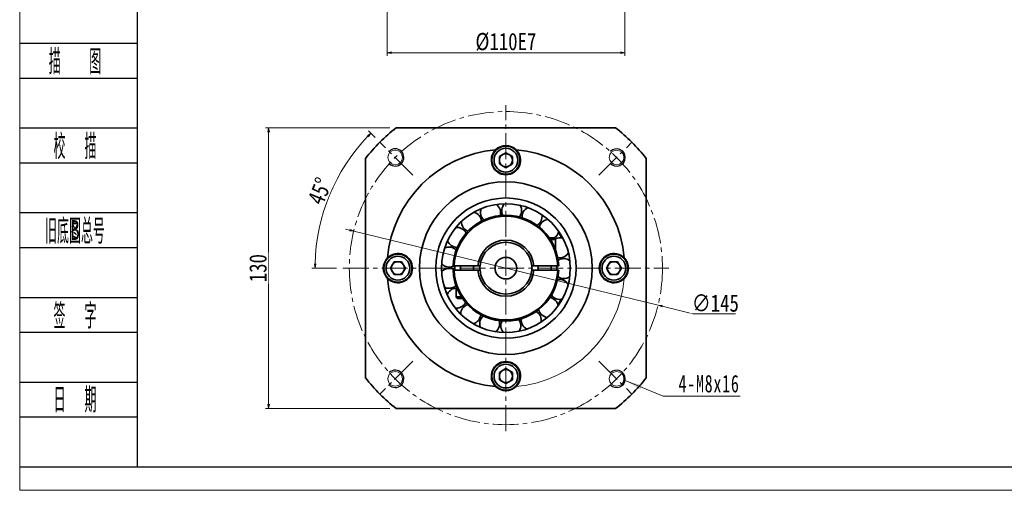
# Model space of a CAD drawing. Header units: millimetres. Extents: x 11 to 931, y 0 to 647.
# Tile 1 of 5: x 15 to 471, y 0 to 218. Entities that reach past the tile are written whole.
import ezdxf
from ezdxf.enums import TextEntityAlignment as Align

# ---------------------------------------------------------------- set-up
doc = ezdxf.new("R2010")
doc.units = ezdxf.units.MM
doc.linetypes.add('点画线', pattern=[18, 12, -2, 2, -2])
doc.layers.add('2细线层', color=4, linetype='Continuous')
doc.layers.add('6文字层', color=3, linetype='Continuous')
for name, color, linetype, lineweight in [('中心线层', 1, '点画线', 18), ('图框_外框线', 7, 'Continuous', 18), ('尺寸线层', 3, 'Continuous', 18), ('粗实线层', 7, 'Continuous', 35)]:
    doc.layers.add(name, color=color, linetype=linetype, lineweight=lineweight)
doc.styles.add('PC_TEXTSTYLE', font='ISOCP.SHX', dxfattribs={"width": 0.707, "bigfont": 'GBCBIG.SHX'})
doc.styles.get("Standard").update_dxf_attribs({"font": 'SimSun.ttf'})
doc.styles.add('宋体', font='SimSun.ttf', dxfattribs={"width": 0.8})
doc.styles.add('标准', font='SimSun.ttf', dxfattribs={"width": 0.667})
doc.dimstyles.new('A水平标注$0', dxfattribs={"dimtxt": 3.5, "dimasz": 2, "dimexe": 1.5, "dimexo": 3, "dimgap": 1.1, "dimtad": 1, "dimtoh": 1, "dimdec": 4, "dimdsep": 46, "dimtxsty": '宋体', "dimblk": 'OPEN', "dimcen": 3, "dimclrd": 3, "dimclre": 3, "dimclrt": 6, "dimadec": 0, "dimazin": 0, "dimtm": 1e-09, "dimtfac": 1, "dimtdec": 4, "dimtix": 1, "dimtmove": 0, "dimatfit": 3, "dimldrblk": 'OPEN', "dimfxl": 0, "dimlwd": 13, "dimlwe": 13, "dimarcsym": 0})

# ---------------------------------------------------------------- blocks, each defined once
blk = doc.blocks.new('_Open')
at = {"color": 0, "linetype": 'ByBlock', "lineweight": -2}
for p, q in [((-1, 0.17), (0, 0)), ((-1, -0.17), (0, 0)), ((0, 0), (-1, 0))]:
    blk.add_line(p, q, dxfattribs=at)
blk = doc.blocks.new('*D11')
at = {"layer": 'Defpoints', "color": 0, "transparency": 16777216}
for p in [(189.09, 167.89), (130.05, 37.89), (189.09, 37.89)]:
    blk.add_point(p, dxfattribs=at)
at = {"layer": '尺寸线层', "color": 3, "lineweight": 13, "transparency": 16777216}
for p, q in [((186.09, 167.89), (128.55, 167.89)), ((130.05, 165.89), (130.05, 39.89)), ((186.09, 37.89), (128.55, 37.89))]:
    blk.add_line(p, q, dxfattribs=at)
at = {"layer": '尺寸线层', "color": 3, "lineweight": 13, "transparency": 16777216, "xscale": 2, "yscale": 2, "zscale": 2}
for p, rotation in [((130.05, 167.89), 90), ((130.05, 37.89), 270)]:
    blk.add_blockref('_Open', p, dxfattribs=dict(at, rotation=rotation))
at = {"layer": '尺寸线层', "color": 6, "transparency": 16777216, "insert": (125.14, 102.89), "char_height": 8, "attachment_point": 5, "rotation": 90, "style": '宋体', "bg_fill": 3, "box_fill_scale": 1.1, "bg_fill_color": 257, "bg_fill_transparency": 0}
blk.add_mtext('130', dxfattribs=at)
blk = doc.blocks.new('*D12')
at = {"layer": 'Defpoints', "color": 0, "transparency": 16777216}
for p in [(181.56, 161.23), (197.04, 145.75), (164.4, 102.89), (315.4, 102.89)]:
    blk.add_point(p, dxfattribs=at)
at = {"layer": '尺寸线层', "color": 3, "lineweight": 13, "transparency": 16777216}
for p, q in [((179.44, 163.35), (176.35, 166.44)), ((161.4, 102.89), (150.03, 102.89))]:
    blk.add_line(p, q, dxfattribs=at)
blk.add_arc((239.9, 102.89), 88.37, 136.2968, 178.7032, dxfattribs=at)
at = {"layer": '尺寸线层', "color": 3, "lineweight": 13, "transparency": 16777216, "xscale": 2, "yscale": 2, "zscale": 2}
for p, rotation in [((177.41, 165.38), 45.64838103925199), ((151.53, 102.89), 269.3516189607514)]:
    blk.add_blockref('_Open', p, dxfattribs=dict(at, rotation=rotation))
at = {"layer": '尺寸线层', "color": 6, "transparency": 16777216, "insert": (153.76, 138.57), "char_height": 8, "attachment_point": 5, "rotation": 67.5, "style": '宋体', "bg_fill": 3, "box_fill_scale": 1.1, "bg_fill_color": 257, "bg_fill_transparency": 0}
blk.add_mtext('45%%d', dxfattribs=at)
at = {"layer": 'Defpoints', "color": 0, "transparency": 16777216}
blk.add_point((158.26, 136.71), dxfattribs=at)
blk = doc.blocks.new('*D13')
at = {"layer": 'Defpoints', "color": 0, "transparency": 16777216}
for p in [(169.46, 120.07), (310.33, 85.71)]:
    blk.add_point(p, dxfattribs=at)
at = {"layer": '尺寸线层', "color": 3, "lineweight": 13, "transparency": 16777216}
for p, q in [((167.52, 120.54), (165.58, 121.02)), ((169.46, 120.07), (310.33, 85.71)), ((326.53, 81.76), (312.28, 85.24)), ((346.27, 81.76), (326.53, 81.76))]:
    blk.add_line(p, q, dxfattribs=at)
at = {"layer": '尺寸线层', "color": 3, "lineweight": 13, "transparency": 16777216, "xscale": 2, "yscale": 2, "zscale": 2}
for p, rotation in [((169.46, 120.07), 346.2932868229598), ((310.33, 85.71), 166.2932868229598)]:
    blk.add_blockref('_Open', p, dxfattribs=dict(at, rotation=rotation))
at = {"layer": '尺寸线层', "color": 6, "transparency": 16777216, "insert": (336.9, 86.65), "char_height": 8, "attachment_point": 5, "style": '宋体', "bg_fill": 3, "box_fill_scale": 1.1, "bg_fill_color": 257, "bg_fill_transparency": 0}
blk.add_mtext('∅145', dxfattribs=at)
blk = doc.blocks.new('*X8')
at = {"layer": '尺寸线层', "linetype": 'Continuous'}
blk.add_hatch(color=0, dxfattribs=at).paths.add_polyline_path([(-20.66, 7.17), (-12.77, 5.06), (-13.54, 3.18)], flags=0)
at = {"layer": '尺寸线层', "color": 0, "linetype": 'Continuous'}
blk.add_line((-20.66, 7.17), (-3, 0), dxfattribs=at)
at = {"layer": '尺寸线层', "color": 0}
for p, q in [((-3, 0), (0, 0)), ((0, 0), (32.56, 0)), ((0, 0), (0, 0))]:
    blk.add_line(p, q, dxfattribs=at)
at = {"layer": '尺寸线层', "color": 0, "insert": (4.05, 1.62), "char_height": 8.1, "width": 57.0165, "attachment_point": 7, "line_spacing_factor": 1.15057, "style": '标准'}
blk.add_mtext('\\T1.1;4-M8x16', dxfattribs=at)
blk = doc.blocks.new('*D36')
at = {"layer": 'Defpoints', "color": 0, "transparency": 16777216}
for p in [(184.9, 236.02), (294.9, 236.02), (294.9, 202.68)]:
    blk.add_point(p, dxfattribs=at)
at = {"layer": '尺寸线层', "color": 3, "lineweight": 13, "transparency": 16777216}
for p, q in [((184.9, 233.02), (184.9, 201.18)), ((294.9, 233.02), (294.9, 201.18)), ((186.9, 202.68), (292.9, 202.68))]:
    blk.add_line(p, q, dxfattribs=at)
at = {"layer": '尺寸线层', "color": 3, "lineweight": 13, "transparency": 16777216, "xscale": 2, "yscale": 2, "zscale": 2, "rotation": 180}
blk.add_blockref('_Open', (184.9, 202.68), dxfattribs=at)
at = {"layer": '尺寸线层', "color": 3, "lineweight": 13, "transparency": 16777216, "xscale": 2, "yscale": 2, "zscale": 2}
blk.add_blockref('_Open', (294.9, 202.68), dxfattribs=at)
at = {"layer": '尺寸线层', "color": 6, "transparency": 16777216, "insert": (239.9, 207.68), "char_height": 8, "attachment_point": 5, "style": '宋体'}
blk.add_mtext('%%C110E7', dxfattribs=at)

msp = doc.modelspace()

# ---------------------------------------------------------------- linework, layer by layer
at = {"color": 7, "linetype": 'Continuous', "lineweight": 15}
msp.add_circle((291.16299, 51.6235), 3.4, dxfattribs=at)
at = {"color": 4}
msp.add_arc((291.16299, 51.6235), 4, 223.4192262, 135, dxfattribs=at)
at = {"layer": '2细线层'}
for p, q in [((15.19502, 207.07405), (69.22997, 207.07405)), ((15.19502, 190.91777), (69.22997, 190.91777)), ((15.19502, 167.83736), (69.22997, 167.83736)), ((15.19502, 151.68107), (69.22997, 151.68107)), ((15.19502, 128.60066), (69.22997, 128.60066)), ((15.19502, 112.44437), (69.22997, 112.44437)), ((15.19502, 89.36396), (69.22997, 89.36396)), ((15.19502, 73.20768), (69.22997, 73.20768)), ((15.19502, 50.12727), (69.22997, 50.12727)), ((15.19502, 33.97098), (69.22997, 33.97098)), ((15.19502, 10.89057), (69.22997, 10.89057))]:
    msp.add_line(p, q, dxfattribs=at)
at = {"layer": '中心线层'}
for p, q in [((239.89775, 27.38874), (239.89775, 178.38874)), ((164.39775, 102.88874), (315.39775, 102.88874)), ((282.94106, 59.84543), (298.23406, 44.55243))]:
    msp.add_line(p, q, dxfattribs=at)
msp.add_circle((239.89775, 102.88874), 72.5, dxfattribs=at)
at = {"layer": '粗实线层'}
for p, q in [((236.89775, 54.62079), (239.89775, 56.35284)), ((239.89775, 56.35284), (242.89775, 54.62079)), ((236.89775, 51.15669), (236.89775, 54.62079)), ((239.89775, 49.42464), (236.89775, 51.15669)), ((242.89775, 51.15669), (239.89775, 49.42464)), ((242.89775, 54.62079), (242.89775, 51.15669))]:
    msp.add_line(p, q, dxfattribs=at)
for radius in [6.5, 5.5]:
    msp.add_circle((239.89775, 52.88874), radius, dxfattribs=at)
for centre, radius, start, end in [((232.37967, 77.21695), 4.625, 305.4602797, 17.2141435), ((242.16107, 76.23466), 4.625, 151.3166138, 223.0704777), ((242.16107, 76.23466), 4.625, 326.6367503, 38.3906141), ((239.89775, 52.88874), 6.75, 314.7424794, 225.2575206), ((239.89775, 52.88874), 3, 120, 180), ((239.89775, 52.88874), 3, 60, 120), ((239.89775, 52.88874), 3, 360, 60), ((239.89775, 52.88874), 3, 180, 240), ((239.89775, 52.88874), 3, 240, 300), ((239.89775, 52.88874), 3, 300, 0), ((239.89775, 102.88874), 82.5, 308.0122795, 321.9877205), ((239.89775, 52.88874), 6.75, 225.2575206, 314.7424794)]:
    msp.add_arc(centre, radius, start, end, dxfattribs=at)

# ---------------------------------------------------------------- block references
at = {"layer": '尺寸线层'}
msp.add_blockref('*X8', (315.77633, 43.61993), dxfattribs=at)

# ---------------------------------------------------------------- texts
at = {"layer": '6文字层', "color": 3, "style": 'PC_TEXTSTYLE'}
for s, width, p in [('描   图', 0.6667, (40.37945, 198.99591)), ('校  描', 0.667, (40.37945, 159.75921)), ('旧底图总号', 0.667, (40.37945, 120.52252)), ('签  字', 0.667, (40.37945, 81.28582)), ('日  期', 0.667, (40.39384, 42.27948))]:
    msp.add_text(s, height=11.540205, dxfattribs=dict(at, width=width)).set_placement(p, align=Align.MIDDLE)
at = {"layer": '6文字层', "width": 0.707}
msp.add_text('B', height=9.23216, dxfattribs=at).set_placement((40.37945, 120.52252), align=Align.MIDDLE)

# ---------------------------------------------------------------- dimensions: what is measured, and where the dimension line sits
at = {"layer": '尺寸线层'}
dim = msp.add_linear_dim(base=(294.89775, 202.67815), p1=(184.89775, 236.02281), p2=(294.89775, 236.02281), text='%%C<>E7', dimstyle='A水平标注$0', override={"dimtxt": 8, "dimgap": 1, "dimblk": 'Open', "dimtfill": 0, "dimtfillclr": 256}, dxfattribs=at)
dim.commit()
dim.dimension.update_dxf_attribs({"geometry": '*D36', "text_midpoint": (239.89775, 207.67815)})

# ---------------------------------------------------------------- next in the draw order: dimensions: what is measured, and where the dimension line sits
dim = msp.add_linear_dim(base=(130.05453, 37.88874), p1=(189.09174, 167.88874), p2=(189.09174, 37.88874), angle=270, dimstyle='A水平标注$0', override={"dimtxt": 8, "dimgap": 1, "dimblk": 'Open', "dimtfill": 1, "dimtfillclr": 256}, dxfattribs=at)
dim.commit()
dim.dimension.update_dxf_attribs({"geometry": '*D11', "text_midpoint": (130.05453, 102.88874), "dimtype": 160})

# ---------------------------------------------------------------- next in the draw order: linework, layer by layer
at = {"color": 7, "linetype": 'Continuous', "lineweight": 15}
msp.add_circle((188.63251, 51.6235), 3.4, dxfattribs=at)
at = {"color": 4}
msp.add_arc((188.63251, 51.6235), 4, 225, 133.4192262, dxfattribs=at)
at = {"layer": '中心线层'}
msp.add_line((196.85444, 59.84543), (181.56144, 44.55243), dxfattribs=at)
at = {"layer": '粗实线层'}
msp.add_line((189.09174, 37.88874), (290.70375, 37.88874), dxfattribs=at)
msp.add_arc((239.89775, 102.88874), 82.5, 218.0122795, 231.9877205, dxfattribs=at)

# ---------------------------------------------------------------- next in the draw order: dimensions: what is measured, and where the dimension line sits
at = {"layer": '尺寸线层'}
dim = msp.add_angular_dim_2l(base=(158.25513, 136.70622), line1=((164.39775, 102.88874), (315.39775, 102.88874)), line2=((181.56144, 161.22505), (197.03679, 145.7497)), dimstyle='A水平标注$0', override={"dimtxt": 8, "dimgap": 1, "dimblk": 'Open', "dimtfill": 1, "dimtfillclr": 256}, dxfattribs=at)
dim.commit()
dim.dimension.update_dxf_attribs({"geometry": '*D12', "text_midpoint": (153.7596, 138.56833)})

# ---------------------------------------------------------------- next in the draw order: linework, layer by layer
at = {"color": 7, "linetype": 'Continuous', "lineweight": 15}
for centre in [(188.63251, 154.15398), (291.16299, 154.15398)]:
    msp.add_circle(centre, 3.4, dxfattribs=at)
at = {"color": 4}
for centre, start, end in [((188.63251, 154.15398), 226.5807738, 135), ((291.16299, 154.15398), 222.7425974, 136.5807738)]:
    msp.add_arc(centre, 4, start, end, dxfattribs=at)
at = {"layer": '中心线层'}
for p, q in [((196.85444, 145.93205), (181.56144, 161.22505)), ((282.94106, 145.93205), (298.23406, 161.22505))]:
    msp.add_line(p, q, dxfattribs=at)
at = {"layer": '粗实线层'}
for p, q in [((290.70375, 167.88874), (189.09174, 167.88874)), ((236.89775, 154.62079), (239.89775, 156.35284)), ((239.89775, 156.35284), (242.89775, 154.62079)), ((236.89775, 151.15669), (236.89775, 154.62079)), ((239.89775, 149.42464), (236.89775, 151.15669)), ((242.89775, 151.15669), (239.89775, 149.42464)), ((242.89775, 154.62079), (242.89775, 151.15669))]:
    msp.add_line(p, q, dxfattribs=at)
for radius in [6.5, 5.5]:
    msp.add_circle((239.89775, 152.88874), radius, dxfattribs=at)
for centre, radius, start, end in [((239.89775, 102.88874), 82.5, 128.0122795, 141.9877205), ((239.89775, 102.88874), 82.5, 38.0122795, 51.9877205), ((239.89775, 152.88874), 6.75, 45.2575206, 134.7424794), ((239.89775, 152.88874), 6.75, 134.7424794, 45.2575206), ((239.89775, 152.88874), 3, 120, 180), ((239.89775, 152.88874), 3, 60, 120), ((239.89775, 152.88874), 3, 0, 60), ((239.89775, 152.88874), 3, 180, 240), ((239.89775, 152.88874), 3, 300, 360), ((239.89775, 152.88874), 3, 240, 300), ((232.77529, 128.6731), 4.625, 341.9048491, 53.658713), ((242.57063, 129.50487), 4.625, 136.048515, 207.8023788), ((223.94187, 124.35901), 4.625, 3.0813197, 74.8351836), ((232.77529, 128.6731), 4.625, 157.2249856, 228.9788494), ((242.57063, 129.50487), 4.625, 320.7283785, 32.4822424), ((252.00499, 126.74198), 4.625, 114.8720444, 186.6259083)]:
    msp.add_arc(centre, radius, start, end, dxfattribs=at)

# ---------------------------------------------------------------- next in the draw order: dimensions: what is measured, and where the dimension line sits
at = {"layer": '尺寸线层'}
dim = msp.add_diameter_dim_2p(p1=(169.46245, 120.06776), p2=(310.33305, 85.70972), dimstyle='A水平标注$0', override={"dimtxt": 8, "dimgap": 1, "dimblk": 'Open', "dimtfill": 1, "dimtfillclr": 256}, dxfattribs=at)
dim.commit()
dim.dimension.update_dxf_attribs({"geometry": '*D13', "text_midpoint": (326.53478, 81.75816), "dimtype": 163})

# ---------------------------------------------------------------- next in the draw order: linework, layer by layer
at = {"color": 7, "linetype": 'Continuous', "lineweight": 15}
msp.add_arc((239.89775, 102.88874), 55, 274.9559811, 355.0440189, dxfattribs=at)
at = {"layer": '图框_外框线', "color": 3}
msp.add_lwpolyline([(14.77711, 0), (929.58502, 0), (929.58502, 646.89988), (14.77711, 646.89988)], close=True, dxfattribs=at)
at = {"layer": '图框_外框线', "color": 3, "lineweight": 25}
msp.add_lwpolyline([(69.22997, 10.89057), (918.69445, 10.89057), (918.69445, 636.00931), (69.22997, 636.00931)], close=True, dxfattribs=at)
at = {"layer": '粗实线层'}
for p, q in [((174.89775, 153.69475), (174.89775, 52.08274)), ((304.89775, 52.08274), (304.89775, 153.69475)), ((260.00372, 116.88874), (262.14775, 116.88874)), ((262.89775, 116.13874), (260.5057, 116.13874)), ((262.89775, 116.13874), (262.89775, 111.32971)), ((217.22782, 112.52038), (217.37087, 112.52149)), ((186.43365, 102.88874), (188.1657, 105.88874)), ((188.1657, 105.88874), (191.6298, 105.88874)), ((191.6298, 105.88874), (193.36185, 102.88874)), ((286.43364, 102.88874), (288.1657, 105.88874)), ((288.1657, 105.88874), (291.6298, 105.88874)), ((291.6298, 105.88874), (293.36185, 102.88874)), ((188.1657, 99.88874), (186.43365, 102.88874)), ((193.36185, 102.88874), (191.6298, 99.88874)), ((226.93627, 103.88874), (215.91859, 103.88874)), ((215.91859, 101.88874), (226.93627, 101.88874)), ((218.89775, 103.88874), (218.89775, 101.88874)), ((224.89775, 103.88874), (224.89775, 101.88874)), ((263.8769, 103.88874), (252.85923, 103.88874)), ((252.85923, 101.88874), (263.8769, 101.88874)), ((254.89775, 103.88874), (254.89775, 101.88874)), ((260.89775, 103.88874), (260.89775, 101.88874)), ((288.1657, 99.88874), (286.43364, 102.88874)), ((293.36185, 102.88874), (291.6298, 99.88874)), ((191.6298, 99.88874), (188.1657, 99.88874)), ((291.6298, 99.88874), (288.1657, 99.88874)), ((216.89775, 94.44777), (216.89775, 89.63874)), ((216.89775, 89.63874), (219.2898, 89.63874)), ((219.79178, 88.88874), (217.64775, 88.88874)), ((216.4918, 84.39038), (217.01129, 84.35709))]:
    msp.add_line(p, q, dxfattribs=at)
for points in [[(263.89019, 107.84985), (264.22176, 107.78714), (264.87938, 107.73504)], [(216.25001, 101.94242), (216.23355, 102.54711), (216.25222, 103.88874)], [(263.54328, 103.88874), (263.5539, 102.18329), (263.54328, 101.88874)]]:
    msp.add_lwpolyline(points, dxfattribs=at)
for centre, radius in [((239.89775, 102.88874), 40), ((239.89775, 102.88874), 32.5), ((239.89775, 102.88874), 29.83333), ((189.89775, 102.88874), 6.5), ((189.89775, 102.88874), 5.5), ((239.89775, 102.88874), 5), ((289.89775, 102.88874), 6.5), ((289.89775, 102.88874), 5.5)]:
    msp.add_circle(centre, radius, dxfattribs=at)
for centre, radius, start, end in [((239.89775, 102.88874), 55, 94.9559811, 175.0440189), ((239.89775, 102.88874), 55, 4.9559811, 85.0440189), ((239.89775, 102.88874), 24.5, 2.3392531, 177.6607469), ((239.89775, 102.88874), 24, 2.3880155, 177.6119845), ((223.94187, 124.35901), 4.625, 178.4014561, 250.15532), ((252.00499, 126.74198), 4.625, 299.5519079, 11.3057718), ((259.8042, 120.75758), 4.625, 93.6955738, 165.4494377), ((217.26338, 117.14524), 4.625, 24.2577903, 96.0116542), ((259.8042, 120.75758), 4.625, 302.818793, 350.1293012), ((239.89775, 102.88874), 29.36, 28.5482141, 34.1001903), ((217.26338, 117.14524), 4.625, 199.5779267, 269.5594963), ((239.89775, 102.88874), 13, 4.4117258, 175.5882742), ((239.89775, 102.88874), 12, 4.7801918, 175.2198082), ((262.14775, 116.13874), 0.75, 0, 90), ((264.91494, 112.3599), 4.625, 72.5191032, 117.0003189), ((189.89775, 102.88874), 6.75, 224.7424794, 135.2575206), ((213.64178, 108.00605), 4.625, 45.4342609, 117.1881247), ((264.91494, 112.3599), 4.625, 269.5594963, 328.9528306), ((289.89775, 102.88874), 6.75, 44.7424794, 315.2575206), ((189.89775, 102.88874), 6.75, 135.2575206, 224.7424794), ((189.89775, 102.88874), 3, 90, 150), ((189.89775, 102.88874), 3, 30, 90), ((213.64178, 108.00605), 4.625, 220.7543973, 269.5594963), ((266.64696, 102.68308), 4.625, 51.3426326, 123.0964965), ((289.89775, 102.88874), 3, 90, 150), ((289.89775, 102.88874), 3, 30, 90), ((289.89775, 102.88874), 6.75, 315.2575206, 44.7424794), ((189.89775, 102.88874), 3, 150, 210), ((189.89775, 102.88874), 3, 210, 270), ((189.89775, 102.88874), 3, 270, 330), ((189.89775, 102.88874), 3, 330, 30), ((213.56621, 98.17574), 4.625, 54.529632, 138.3645953), ((213.64178, 108.00605), 4.625, 269.5594963, 295.9672607), ((239.89775, 102.88874), 24.5, 182.3392531, 357.6607469), ((239.89775, 102.88874), 24, 182.3880155, 357.6119845), ((239.89775, 102.88874), 13, 184.4117258, 355.5882742), ((239.89775, 102.88874), 12, 175.2198082, 184.7801918), ((239.89775, 102.88874), 12, 184.7801918, 355.2198082), ((239.89775, 102.88874), 12, 355.2198082, 4.7801918), ((289.89775, 102.88874), 3, 150, 210), ((289.89775, 102.88874), 3, 210, 270), ((289.89775, 102.88874), 3, 270, 330), ((289.89775, 102.88874), 3, 330, 30), ((239.89775, 102.88874), 55, 184.9559811, 265.0440189), ((264.76635, 93.03404), 4.625, 30.166162, 101.9200259), ((266.64696, 102.68308), 4.625, 236.0224962, 269.5594963), ((266.64696, 102.68308), 4.625, 269.5594963, 307.77636), ((213.56621, 98.17574), 4.625, 241.9308679, 269.5594963), ((217.04685, 88.98195), 4.625, 91.8473947, 159.5410659), ((213.56621, 98.17574), 4.625, 269.5594963, 313.6847318), ((217.64775, 89.63874), 0.75, 180, 270), ((217.04685, 88.98195), 4.625, 269.5594963, 334.8612024), ((259.5271, 84.71593), 4.625, 8.9896914, 80.7435553), ((264.76635, 93.03404), 4.625, 214.8460256, 269.5594963), ((239.89775, 102.88874), 29.36, 325.0188023, 330.5707785), ((264.76635, 93.03404), 4.625, 269.5594963, 286.5998894), ((223.61363, 81.66635), 4.625, 108.9636726, 180.7175365), ((251.6368, 78.85216), 4.625, 347.8132208, 59.5670847), ((259.5271, 84.71593), 4.625, 193.669555, 265.4234189), ((223.61363, 81.66635), 4.625, 284.2838091, 356.037673), ((232.37967, 77.21695), 4.625, 130.1401432, 201.8940071), ((251.6368, 78.85216), 4.625, 172.4930844, 244.2469483)]:
    msp.add_arc(centre, radius, start, end, dxfattribs=at)
for points in [[(215.91859, 103.88874), (215.41816, 103.88874)], [(215.41816, 101.88874), (215.91859, 101.88874)], [(226.93627, 101.88874), (227.93949, 101.88874)], [(252.85923, 103.88874), (251.85601, 103.88874)], [(264.37733, 103.88874), (263.8769, 103.88874)], [(263.8769, 101.88874), (264.37733, 101.88874)]]:
    msp.add_open_spline(points, degree=1, dxfattribs=at)
for points, knots in [([(227.93949, 103.88874), (227.67749, 103.88874), (227.34305, 103.88874), (227.00868, 103.88874), (226.93627, 103.88874)], [0, 0, 0, 0, 0.785943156, 1.003220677, 1.003220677, 1.003220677, 1.003220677]), ([(251.85601, 101.88874), (252.11801, 101.88874), (252.45245, 101.88874), (252.78681, 101.88874), (252.85923, 101.88874)], [0, 0, 0, 0, 0.785942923, 1.003220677, 1.003220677, 1.003220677, 1.003220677])]:
    msp.add_open_spline(points, degree=3, knots=knots, dxfattribs=at)

doc.saveas('drawing.dxf')
